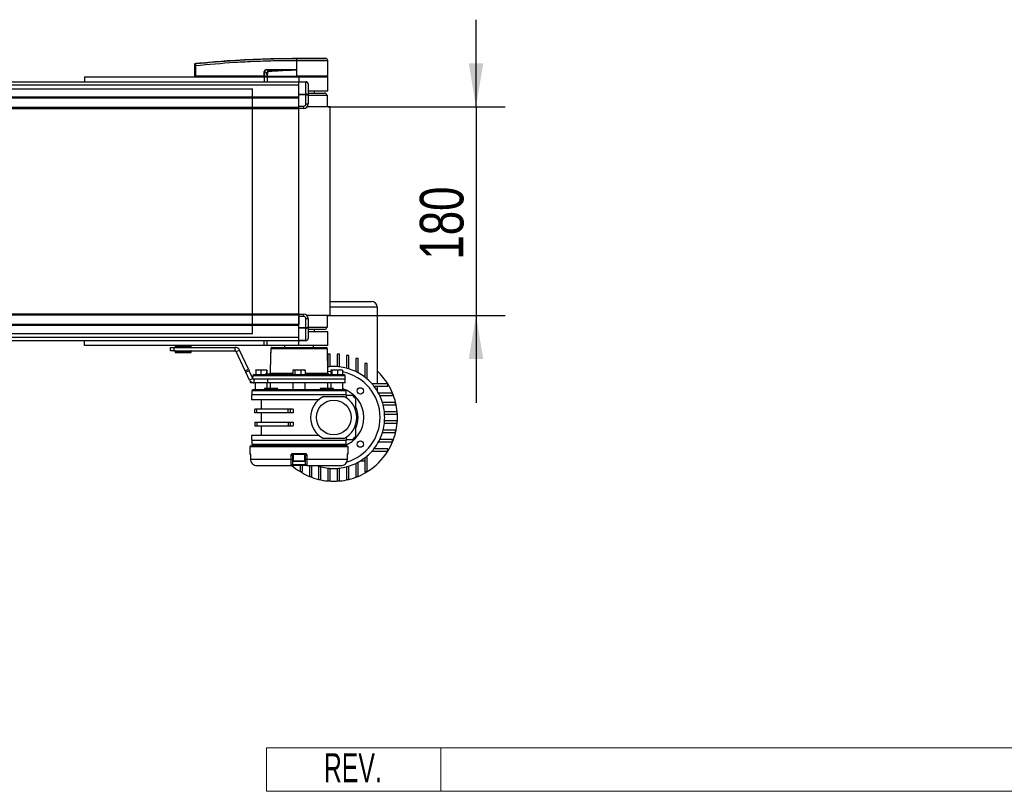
# Model space of a CAD drawing. Header units: millimetres. Extents: x 0 to 420, y 0 to 297.
# Tile 5 of 20: x 198 to 266, y 66 to 119. Entities that reach past the tile are written whole.
import ezdxf
from ezdxf.enums import TextEntityAlignment as Align

# ---------------------------------------------------------------- set-up
doc = ezdxf.new("R2010")
doc.units = ezdxf.units.MM
doc.layers.add('CARTIGLIO', color=140, linetype='Continuous')
doc.layers.add('QUOTE', color=174, linetype='Continuous')
doc.styles.add('SLDTEXTSTYLE0', font='TXT', dxfattribs={"width": 0.638298})
doc.styles.add('SLDTEXTSTYLE3', font='TXT', dxfattribs={"width": 0.75})
doc.dimstyles.new('SLDDIMSTYLE1', dxfattribs={"dimtxt": 3, "dimasz": 3, "dimexe": 0, "dimexo": 0.0625, "dimgap": 0.75, "dimtad": 1, "dimlfac": 12.544143, "dimrnd": 1e-09, "dimzin": 12, "dimdsep": 46, "dimtxsty": 'SLDTEXTSTYLE3', "dimsah": 1, "dimcen": 0.09, "dimadec": 0, "dimazin": 3, "dimtfac": 1, "dimtdec": 3, "dimtmove": 0, "dimatfit": 0, "dimfxl": 0, "dimfrac": 2, "dimtolj": 1, "dimtzin": 12, "dimarcsym": 0})

# ---------------------------------------------------------------- blocks, each defined once
blk = doc.blocks.new('SW_NOTE_0_27')
at = {"layer": 'CARTIGLIO', "color": 0, "insert": (2.34, 2.578), "char_height": 2, "attachment_point": 2, "style": 'SLDTEXTSTYLE0'}
blk.add_mtext('REV.', dxfattribs=at)
blk = doc.blocks.new('Cartiglio ALUSIC')
at = {"color": 161, "linetype": 'Continuous', "lineweight": 18}
for p, q in [((113.971, 150.999), (113.971, 153.999)), ((113.971, 153.999), (313.621, 153.999)), ((125.971, 153.999), (125.971, 150.999)), ((113.971, 150.999), (313.621, 150.999))]:
    blk.add_line(p, q, dxfattribs=at)
at = {"layer": 'CARTIGLIO', "color": 140}
blk.add_blockref('SW_NOTE_0_27', (117.568, 151.037), dxfattribs=at)
at = {"layer": 'CARTIGLIO', "color": 140, "style": 'SLDTEXTSTYLE0', "width": 0.638298}
for tag, height, p in [('AUTOATTR1', 3.5, (223.449, 133.7)), ('AUTOATTR2', 3.5, (221.929, 127.422)), ('AUTOATTR11', 3.5, (222.862, 121.411)), ('AUTOATTR8', 4, (219.244, 110.003)), ('AUTOATTR9', 4, (218.122, 100.423)), ('AUTOATTR0', 4, (249.033, 100.312))]:
    blk.add_attdef(tag, text='', height=height, dxfattribs=at).set_placement(p, align=Align.TOP_CENTER)
at = {"layer": 'CARTIGLIO', "color": 140}
for tag in ['AUTOATTR13', 'AUTOATTR12', 'AUTOATTR10', 'AUTOATTR7', 'AUTOATTR6', 'AUTOATTR5', 'AUTOATTR4', 'AUTOATTR3']:
    blk.add_attdef(tag, (0, 0), '', height=4, dxfattribs=at)
blk = doc.blocks.new('_D_2')
at = {"layer": 'QUOTE'}
for p, q in [((229.591, 113.25), (229.591, 119.25)), ((219.407, 113.25), (231.591, 113.25)), ((229.591, 113.25), (229.591, 98.901)), ((219.407, 98.901), (231.591, 98.901)), ((229.591, 98.901), (229.591, 92.901))]:
    blk.add_line(p, q, dxfattribs=at)
for points in [[(229.591, 113.25), (230.091, 116.25), (229.091, 116.25)], [(229.591, 98.901), (229.091, 95.901), (230.091, 95.901)]]:
    blk.add_solid(points, dxfattribs=at)
at = {"layer": 'QUOTE', "insert": (225.724, 102.751), "char_height": 3, "attachment_point": 1, "rotation": 90, "style": 'SLDTEXTSTYLE3'}
blk.add_mtext('180', dxfattribs=at)

msp = doc.modelspace()

# ---------------------------------------------------------------- linework, layer by layer
at = {"color": 7, "linetype": 'Continuous', "lineweight": 25}
for p, q in [((217.2401, 116.59861), (217.24021, 116.59861)), ((219.24736, 116.58764), (219.1087, 116.59861)), ((210.2323, 115.36297), (210.23853, 116.07679)), ((210.29695, 116.07679), (210.29072, 115.36297)), ((210.29676, 116.24569), (210.29671, 116.24568)), ((210.29676, 116.24569), (210.29928, 116.24595)), ((217.23998, 116.43054), (217.22705, 116.43054)), ((217.23998, 116.43054), (217.2392, 115.36297)), ((219.39923, 115.36297), (219.38992, 116.43049)), ((202.6587, 115.32311), (202.6587, 114.98115)), ((202.6587, 115.32311), (215.01506, 115.32311)), ((210.2323, 115.36297), (210.29072, 115.36297)), ((210.27112, 115.36297), (210.27182, 115.32311)), ((215.0193, 115.36297), (210.29072, 115.36297)), ((210.29366, 115.36297), (210.29372, 115.32311)), ((215.01506, 115.32311), (215.01506, 114.98115)), ((215.01506, 115.32311), (215.21436, 115.32311)), ((215.0193, 115.36297), (215.02056, 115.68478)), ((215.03421, 115.36297), (215.0193, 115.36297)), ((215.02244, 115.36297), (215.0225, 115.32311)), ((215.03546, 115.68478), (215.03421, 115.36297)), ((215.03421, 115.36297), (215.21194, 115.36297)), ((215.20364, 115.59735), (215.03546, 115.68478)), ((215.06174, 115.36297), (215.06223, 115.32311)), ((215.19455, 115.79462), (215.3347, 115.72177)), ((217.06534, 115.79462), (215.19455, 115.79462)), ((215.19557, 115.81523), (217.06636, 115.81523)), ((215.21436, 115.32311), (215.21436, 114.98115)), ((215.21436, 115.32311), (217.40662, 115.32311)), ((215.21804, 115.36297), (217.23882, 115.36297)), ((215.23054, 115.36297), (215.23083, 115.32311)), ((217.23496, 115.80564), (217.235, 115.80122)), ((217.235, 115.80122), (217.23882, 115.36297)), ((217.2392, 115.36297), (217.23882, 115.36297)), ((219.39923, 115.36297), (217.2392, 115.36297)), ((217.24082, 115.36297), (217.24085, 115.32311)), ((217.40662, 115.32311), (219.39958, 115.32311)), ((217.40662, 115.32311), (217.40662, 114.98115)), ((219.35972, 115.32311), (219.36042, 115.36297)), ((219.39958, 114.36649), (219.39958, 115.32311)), ((57.96966, 114.76283), (217.40662, 114.76283)), ((187.64583, 114.98115), (217.40662, 114.98115)), ((217.40662, 114.98115), (217.88493, 114.98115)), ((217.40662, 114.9578), (217.40662, 114.98115)), ((217.88493, 114.9578), (217.40662, 114.9578)), ((217.40662, 114.12759), (217.40662, 114.9578)), ((217.88493, 114.98115), (217.88493, 114.9578)), ((217.88493, 114.12759), (217.88493, 114.9578)), ((218.04437, 114.82171), (218.04437, 114.0382)), ((57.96966, 113.94481), (217.40662, 113.94481)), ((57.96966, 113.86509), (217.40662, 113.86509)), ((217.40662, 114.12759), (217.88493, 114.12759)), ((217.40662, 114.07122), (217.40662, 114.12759)), ((217.88493, 114.07122), (217.40662, 114.07122)), ((217.40662, 113.30706), (217.40662, 114.07122)), ((217.40662, 113.22734), (217.40662, 113.86509)), ((217.88493, 114.12759), (217.88493, 114.07122)), ((217.88493, 113.4665), (217.88493, 114.07122)), ((218.04437, 114.20705), (219.16043, 114.20705)), ((218.04437, 114.04762), (219.35972, 114.04762)), ((218.04437, 114.0382), (218.04437, 113.4665)), ((218.05234, 114.36649), (219.39958, 114.36649)), ((218.48282, 114.20705), (218.48282, 114.36649)), ((219.36769, 113.25043), (219.35972, 114.04762)), ((57.96966, 113.22734), (217.40662, 113.22734)), ((217.40662, 113.30706), (217.72549, 113.30706)), ((217.40662, 113.14762), (217.40662, 113.22734)), ((217.72549, 113.30706), (217.72549, 113.14762)), ((217.88493, 113.4665), (218.04437, 113.4665)), ((219.55902, 113.25043), (217.96001, 113.25043)), ((219.55902, 98.90111), (219.55902, 113.25043)), ((57.96966, 113.14762), (217.40662, 113.14762)), ((217.72549, 113.14762), (217.40662, 113.14762)), ((217.40662, 99.00392), (217.40662, 113.14762)), ((219.55902, 99.87328), (222.38902, 99.87328)), ((217.40662, 99.00392), (57.96966, 99.00392)), ((217.40662, 99.00392), (217.72549, 99.00392)), ((217.40662, 99.00392), (217.40662, 98.9242)), ((217.72549, 98.84448), (217.72549, 99.00392)), ((222.78762, 99.47469), (219.55902, 99.47469)), ((222.78762, 99.47469), (222.78762, 94.19733)), ((217.40662, 98.9242), (57.96966, 98.9242)), ((217.40662, 98.28645), (57.96966, 98.28645)), ((217.40662, 98.9242), (217.40662, 98.28645)), ((217.72549, 98.84448), (217.40662, 98.84448)), ((217.40662, 98.08031), (217.40662, 98.84448)), ((217.88493, 98.08031), (217.88493, 98.68504)), ((217.88493, 98.68504), (218.04437, 98.68504)), ((219.55902, 98.90111), (217.96001, 98.90111)), ((218.04437, 98.68504), (218.04437, 98.11334)), ((219.35972, 98.10392), (219.36769, 98.90111)), ((217.40662, 98.20673), (57.96966, 98.20673)), ((217.40662, 98.08031), (217.88493, 98.08031)), ((217.40662, 98.02395), (217.40662, 98.08031)), ((217.88493, 98.02395), (217.40662, 98.02395)), ((217.40662, 97.19374), (217.40662, 98.02395)), ((217.88493, 98.08031), (217.88493, 98.02395)), ((217.88493, 97.19374), (217.88493, 98.02395)), ((218.04437, 98.11334), (218.04437, 97.32983)), ((218.04437, 98.10392), (219.35972, 98.10392)), ((219.16043, 97.94448), (218.04437, 97.94448)), ((219.39958, 97.78505), (218.05234, 97.78505)), ((218.48282, 97.78505), (218.48282, 97.94448)), ((219.39958, 96.82843), (219.39958, 97.78505)), ((217.40662, 97.3887), (57.96966, 97.3887)), ((217.40662, 97.17039), (187.97898, 97.17039)), ((202.6587, 96.82843), (202.6587, 97.17039)), ((215.01506, 96.82843), (215.01506, 97.17039)), ((215.21436, 96.82843), (215.21436, 97.17039)), ((217.40662, 97.19374), (217.88493, 97.19374)), ((217.40662, 97.17039), (217.40662, 97.19374)), ((217.88493, 97.17039), (217.40662, 97.17039)), ((217.40662, 96.82843), (217.40662, 97.17039)), ((217.88493, 97.19374), (217.88493, 97.17039)), ((215.01506, 96.82843), (202.6587, 96.82843)), ((205.72621, 96.82843), (205.72621, 96.82643)), ((206.36312, 96.82643), (206.36312, 96.82843)), ((208.56083, 96.46969), (208.56083, 96.70885)), ((208.56083, 96.70885), (208.79999, 96.70885)), ((208.79999, 96.46969), (208.56083, 96.46969)), ((208.79999, 96.70885), (208.79999, 96.46969)), ((208.79999, 96.70885), (213.02122, 96.70885)), ((208.79999, 96.46969), (213.02122, 96.46969)), ((208.89294, 96.81332), (208.88856, 96.72961)), ((208.88856, 96.72961), (209.98691, 96.72961)), ((208.88856, 96.44893), (208.89294, 96.36522)), ((209.98691, 96.44893), (208.88856, 96.44893)), ((208.90178, 96.81332), (208.89294, 96.81332)), ((208.89294, 96.36522), (209.98253, 96.36522)), ((209.98253, 96.81332), (208.90178, 96.81332)), ((208.91313, 96.71283), (208.90448, 96.71283)), ((208.90448, 96.46571), (209.97099, 96.46571)), ((208.91744, 96.35011), (208.90887, 96.35011)), ((209.97099, 96.71283), (208.91313, 96.71283)), ((209.96661, 96.35011), (208.91744, 96.35011)), ((208.95145, 96.71283), (208.95145, 96.70885)), ((208.95145, 96.46969), (208.95145, 96.46571)), ((209.92402, 96.70885), (209.92402, 96.71283)), ((209.92402, 96.46571), (209.92402, 96.46969)), ((209.98691, 96.72961), (209.98253, 96.81332)), ((209.98253, 96.36522), (209.98691, 96.44893)), ((213.02122, 96.46969), (213.02122, 96.70885)), ((213.09347, 96.42366), (213.31022, 96.52474)), ((213.70911, 95.10341), (213.09347, 96.42366)), ((213.92586, 95.20449), (213.31022, 96.52474)), ((215.21436, 96.82843), (215.01506, 96.82843)), ((217.40662, 96.82843), (215.21436, 96.82843)), ((215.45851, 96.26792), (215.45822, 96.26801)), ((215.46536, 96.61447), (215.46506, 96.61456)), ((219.36296, 96.61447), (215.46536, 96.61447)), ((215.56127, 96.70846), (219.26731, 96.70846)), ((216.41014, 96.82843), (216.41014, 96.70846)), ((219.39958, 96.82843), (217.40662, 96.82843)), ((218.4031, 96.70846), (218.4031, 96.82843)), ((219.39237, 94.92907), (219.36296, 96.61447)), ((219.39958, 96.25185), (219.39958, 95.37038)), ((219.55902, 96.25185), (219.39958, 96.25185)), ((219.55902, 95.38494), (219.55902, 96.25185)), ((220.03733, 96.25185), (220.03733, 95.38494)), ((220.19677, 96.25185), (220.03733, 96.25185)), ((220.19677, 95.37038), (220.19677, 96.25185)), ((215.4415, 96.11127), (215.42086, 94.92907)), ((215.44288, 96.11127), (215.4415, 96.11127)), ((220.83451, 96.14577), (220.67508, 96.14577)), ((220.67508, 96.14577), (220.67508, 95.28172)), ((220.83451, 95.23651), (220.83451, 96.14577)), ((221.31282, 95.93782), (221.31282, 95.04922)), ((221.47226, 95.93782), (221.31282, 95.93782)), ((221.47226, 94.96782), (221.47226, 95.93782)), ((221.95057, 95.611), (221.95057, 94.65506)), ((222.11001, 95.611), (221.95057, 95.611)), ((222.11001, 94.52344), (222.11001, 95.611)), ((213.70911, 95.10341), (213.92586, 95.20449)), ((213.75463, 95.00579), (213.70911, 95.10341)), ((213.97138, 95.10686), (213.75463, 95.00579)), ((214.0086, 94.46116), (213.75463, 95.00579)), ((213.92586, 95.20449), (213.97138, 95.10686)), ((214.22535, 94.56223), (213.97138, 95.10686)), ((214.61295, 95.15395), (214.43572, 95.13323)), ((214.43572, 95.13323), (214.43572, 94.83507)), ((214.44784, 95.15395), (214.44717, 95.1537)), ((214.4485, 95.15395), (214.61295, 95.15395)), ((214.79019, 95.13323), (214.61295, 95.15395)), ((214.61295, 95.15395), (214.98022, 95.15395)), ((214.98022, 95.15395), (214.79019, 95.13323)), ((214.79019, 95.13323), (214.79019, 94.83507)), ((215.17024, 95.13323), (214.98022, 95.15395)), ((214.98022, 95.15395), (215.18303, 95.15395)), ((215.07179, 94.87493), (215.07109, 94.83507)), ((215.07894, 94.87493), (215.07179, 94.87493)), ((215.07894, 94.87493), (215.07845, 94.83507)), ((215.15212, 94.87493), (215.07894, 94.87493)), ((215.15212, 94.87493), (215.15163, 94.83507)), ((215.17884, 94.87493), (215.15212, 94.87493)), ((215.17024, 95.13323), (215.17024, 94.87493)), ((215.17884, 94.87493), (215.17911, 94.83507)), ((215.37009, 94.87493), (215.17884, 94.87493)), ((215.18303, 95.15395), (215.1837, 95.15395)), ((215.18437, 95.1537), (215.1837, 95.15395)), ((215.19582, 95.13323), (215.19582, 94.87493)), ((215.37787, 94.87493), (215.37717, 94.83507)), ((215.38404, 94.87493), (215.38352, 94.83507)), ((215.42086, 94.92907), (216.99054, 94.92907)), ((215.44272, 94.87493), (215.44202, 94.83507)), ((215.44987, 94.87493), (215.44272, 94.87493)), ((215.44987, 94.87493), (215.44937, 94.83507)), ((215.47471, 94.87493), (215.44987, 94.87493)), ((215.47471, 94.87493), (215.47422, 94.83507)), ((215.51449, 94.87493), (215.47471, 94.87493)), ((215.51449, 94.87493), (215.51513, 94.83507)), ((215.56997, 94.87493), (215.51449, 94.87493)), ((215.56997, 94.87493), (215.57061, 94.83507)), ((215.57188, 94.87493), (215.56997, 94.87493)), ((215.57257, 94.83507), (215.57188, 94.87493)), ((215.94937, 94.83507), (215.94868, 94.87493)), ((216.99054, 95.13323), (216.99054, 94.83507)), ((217.03869, 95.15395), (217.01901, 95.14679)), ((217.03869, 95.15395), (217.05737, 95.15395)), ((217.05737, 95.15395), (217.33223, 95.15395)), ((217.33223, 95.15395), (217.12419, 95.13323)), ((217.12419, 95.13323), (217.12419, 94.83507)), ((217.54027, 95.13323), (217.33223, 95.15395)), ((217.33223, 95.15395), (217.68148, 95.15395)), ((217.68148, 95.15395), (217.54027, 95.13323)), ((217.54027, 95.13323), (217.54027, 94.83507)), ((217.8227, 95.13323), (217.68148, 95.15395)), ((217.68148, 95.15395), (217.77455, 95.15395)), ((217.79423, 95.14679), (217.77455, 95.15395)), ((217.8227, 95.13323), (217.8227, 94.83507)), ((217.8227, 94.92907), (219.39237, 94.92907)), ((219.3847, 95.36865), (219.39958, 95.37038)), ((219.60027, 95.13323), (219.76486, 95.15395)), ((219.60027, 95.13323), (219.60027, 94.83507)), ((219.62954, 95.15395), (219.62473, 95.1522)), ((219.63428, 95.15395), (219.86689, 95.15395)), ((219.86689, 95.15395), (219.66829, 95.13323)), ((219.66829, 95.13323), (219.66829, 94.83507)), ((220.06549, 95.13323), (219.86689, 95.15395)), ((219.86689, 95.15395), (220.23008, 95.15395)), ((220.23008, 95.15395), (220.06549, 95.13323)), ((220.06549, 95.13323), (220.06549, 94.83507)), ((220.39466, 95.13323), (220.23008, 95.15395)), ((220.23008, 95.15395), (220.3654, 95.15395)), ((220.37021, 95.1522), (220.3654, 95.15395)), ((220.39466, 95.13323), (220.39466, 94.83507)), ((214.22535, 94.56223), (214.0086, 94.46116)), ((214.0715, 94.27704), (214.0715, 94.37396)), ((214.15122, 94.27704), (214.0715, 94.27704)), ((214.15122, 94.31568), (214.15122, 94.27704)), ((214.2976, 94.27704), (214.15122, 94.27704)), ((214.22181, 94.74108), (214.21892, 94.57601)), ((220.59143, 94.74108), (214.22181, 94.74108)), ((214.2976, 94.5162), (214.2858, 94.5162)), ((214.2976, 94.5162), (214.2976, 94.27704)), ((215.25234, 94.5162), (214.2976, 94.5162)), ((215.25234, 94.27704), (214.2976, 94.27704)), ((214.31745, 94.83507), (220.49579, 94.83507)), ((214.39725, 94.27704), (214.39725, 93.79873)), ((215.21035, 93.87845), (215.21035, 94.27704)), ((220.59536, 94.5162), (215.25049, 94.5162)), ((215.25234, 94.5162), (215.25234, 94.27704)), ((220.59536, 94.5162), (215.25234, 94.5162)), ((220.59536, 94.27704), (215.25234, 94.27704)), ((215.41855, 94.27704), (215.41855, 93.87845)), ((216.9881, 94.27704), (216.9881, 93.79873)), ((217.82514, 93.79873), (217.82514, 94.27704)), ((219.39469, 93.87845), (219.39469, 94.27704)), ((219.60288, 94.27704), (219.60288, 93.87845)), ((220.41599, 93.79873), (220.41599, 94.27704)), ((220.59536, 94.5162), (220.59143, 94.74108)), ((220.59536, 94.27704), (220.59536, 94.5162)), ((223.52368, 94.19733), (222.43612, 94.19733)), ((223.52368, 94.03789), (223.52368, 94.19733)), ((214.15809, 93.71902), (214.15809, 93.44)), ((220.65515, 93.71902), (214.15809, 93.71902)), ((215.03168, 93.87845), (215.03168, 93.79873)), ((215.94844, 93.87845), (215.03168, 93.87845)), ((215.94844, 93.79873), (215.94844, 93.87845)), ((218.8648, 93.87845), (218.8648, 93.79873)), ((219.78156, 93.87845), (218.8648, 93.87845)), ((219.78156, 93.79873), (219.78156, 93.87845)), ((220.65515, 93.44), (220.65515, 93.71902)), ((222.56775, 94.03789), (223.52368, 94.03789)), ((222.78762, 94.03789), (222.78762, 93.72031)), ((223.85051, 93.55958), (222.88051, 93.55958)), ((223.85051, 93.40014), (223.85051, 93.55958)), ((214.13816, 93.44), (214.13816, 93.12113)), ((220.67508, 93.44), (214.13816, 93.44)), ((214.13816, 93.12113), (218.79059, 93.12113)), ((214.81577, 93.12113), (214.81577, 92.46744)), ((219.1032, 93.32042), (220.49314, 93.32042)), ((220.67508, 93.21705), (220.67508, 93.44)), ((222.9619, 93.40014), (223.85051, 93.40014)), ((224.05845, 92.92183), (223.1492, 92.92183)), ((224.05845, 92.76239), (224.05845, 92.92183)), ((214.37732, 92.21234), (214.37732, 92.46744)), ((214.49549, 92.46744), (214.37732, 92.46744)), ((214.49549, 92.21234), (214.37732, 92.21234)), ((214.49549, 92.21234), (214.49549, 92.46744)), ((216.65892, 92.46744), (214.49549, 92.46744)), ((216.65892, 92.21234), (214.49549, 92.21234)), ((214.81577, 92.21234), (214.81577, 91.55864)), ((216.65892, 92.21234), (216.65892, 92.46744)), ((216.80267, 92.46744), (216.65892, 92.46744)), ((216.80267, 92.21234), (216.65892, 92.21234)), ((216.80267, 92.46744), (216.80267, 92.21234)), ((217.01464, 92.46744), (216.80267, 92.46744)), ((217.01464, 92.21234), (216.80267, 92.21234)), ((217.01464, 92.46744), (217.01464, 92.21234)), ((223.19441, 92.76239), (224.05845, 92.76239)), ((224.16453, 92.28408), (223.28307, 92.28408)), ((224.16453, 92.12465), (224.16453, 92.28408)), ((214.37732, 91.55864), (214.37732, 91.30355)), ((214.37732, 91.55864), (214.49549, 91.55864)), ((214.49549, 91.55864), (214.49549, 91.30355)), ((214.49549, 91.55864), (216.65892, 91.55864)), ((216.65892, 91.55864), (216.65892, 91.30355)), ((216.65892, 91.55864), (216.80267, 91.55864)), ((216.80267, 91.55864), (216.80267, 91.30355)), ((216.80267, 91.55864), (217.01464, 91.55864)), ((217.01464, 91.55864), (217.01464, 91.30355)), ((223.28307, 91.4869), (224.16453, 91.4869)), ((223.29762, 92.12465), (224.16453, 92.12465)), ((224.16453, 91.64634), (223.29762, 91.64634)), ((224.16453, 91.4869), (224.16453, 91.64634)), ((214.37732, 91.30355), (214.49549, 91.30355)), ((214.49549, 91.30355), (216.65892, 91.30355)), ((214.81577, 91.30355), (214.81577, 90.64985)), ((216.65892, 91.30355), (216.80267, 91.30355)), ((216.80267, 91.30355), (217.01464, 91.30355)), ((223.1492, 90.84915), (224.05845, 90.84915)), ((224.05845, 91.00859), (223.19441, 91.00859)), ((224.05845, 90.84915), (224.05845, 91.00859)), ((214.13816, 90.64985), (214.13816, 90.33098)), ((218.79059, 90.64985), (214.13816, 90.64985)), ((214.13816, 90.33098), (217.40662, 90.33098)), ((214.15809, 90.33098), (214.15809, 90.05197)), ((217.40662, 90.33098), (220.67508, 90.33098)), ((220.49314, 90.45056), (219.1032, 90.45056)), ((220.65515, 90.05197), (220.65515, 90.33098)), ((220.67508, 90.33098), (220.67508, 90.55393)), ((222.88051, 90.2114), (223.85051, 90.2114)), ((223.85051, 90.37084), (222.9619, 90.37084)), ((223.85051, 90.2114), (223.85051, 90.37084)), ((214.01893, 89.89253), (214.02311, 89.41352)), ((214.01893, 89.89253), (220.79431, 89.89253)), ((214.05844, 89.93239), (214.05844, 89.89253)), ((214.05844, 89.93239), (220.7548, 89.93239)), ((214.15809, 90.05197), (220.65515, 90.05197)), ((214.39725, 89.97225), (214.39725, 89.93239)), ((215.03168, 89.97225), (215.03168, 89.93239)), ((215.94844, 89.93239), (215.94844, 89.97225)), ((216.9881, 89.97225), (216.9881, 89.93239)), ((217.82514, 89.93239), (217.82514, 89.97225)), ((218.8648, 89.97225), (218.8648, 89.93239)), ((219.78156, 89.93239), (219.78156, 89.97225)), ((220.41599, 89.93239), (220.41599, 89.97225)), ((220.7548, 89.89253), (220.7548, 89.93239)), ((220.79013, 89.41352), (220.79431, 89.89253)), ((222.43612, 89.57365), (223.52368, 89.57365)), ((223.52368, 89.73309), (222.56775, 89.73309)), ((223.52368, 89.57365), (223.52368, 89.73309)), ((214.02311, 89.41352), (214.04876, 89.41352)), ((214.06623, 89.29578), (214.06724, 89.29603)), ((214.06684, 89.29563), (214.07015, 89.01172)), ((214.07015, 89.01156), (214.07015, 89.0114)), ((214.07057, 89.0118), (216.86329, 89.0118)), ((216.96077, 89.29534), (216.95581, 89.0111)), ((217.00802, 89.29534), (216.96077, 89.29534)), ((216.99083, 89.41352), (217.82241, 89.41352)), ((217.81261, 89.3345), (217.00063, 89.3345)), ((217.00802, 89.3345), (217.00802, 88.90402)), ((217.00802, 88.90402), (217.79728, 88.90402)), ((217.75739, 88.85619), (217.05585, 88.85619)), ((217.79728, 88.90402), (217.80522, 88.90402)), ((217.80522, 88.90402), (217.80522, 89.3345)), ((217.85246, 89.29534), (217.80522, 89.29534)), ((217.85743, 89.0111), (217.85246, 89.29534)), ((217.94995, 89.0118), (220.74267, 89.0118)), ((220.74309, 89.0114), (220.7464, 89.29563)), ((220.746, 89.29603), (220.74701, 89.29579)), ((220.76448, 89.41352), (220.79013, 89.41352)), ((221.47226, 87.83316), (221.47226, 88.80316)), ((221.633, 88.89605), (221.95057, 88.89605)), ((221.95057, 89.11592), (221.95057, 88.15998)), ((222.11001, 88.15998), (222.11001, 89.24754)), ((214.51443, 88.57717), (216.8699, 88.57717)), ((217.94334, 88.57717), (216.8699, 88.57717)), ((216.9496, 88.6555), (217.86363, 88.6555)), ((217.48634, 88.57717), (217.48634, 88.15998)), ((217.48634, 88.15998), (217.64577, 88.15998)), ((217.64577, 88.15998), (217.64577, 88.57717)), ((217.94334, 88.57717), (220.29881, 88.57717)), ((218.12409, 88.57717), (218.12409, 87.83316)), ((218.28352, 87.83316), (218.28352, 88.57717)), ((218.76183, 88.53447), (218.76183, 87.62521)), ((218.92127, 87.62521), (218.92127, 88.48926)), ((219.39958, 88.4006), (219.39958, 87.51913)), ((219.55902, 87.51913), (219.55902, 88.38604)), ((220.03733, 88.38604), (220.03733, 87.51913)), ((220.19677, 87.51913), (220.19677, 88.4006)), ((220.67508, 88.48926), (220.67508, 87.62521)), ((220.83451, 87.62521), (220.83451, 88.53447)), ((221.31282, 88.72176), (221.31282, 87.83316)), ((221.95057, 88.15998), (222.11001, 88.15998)), ((218.12409, 87.83316), (218.28352, 87.83316)), ((218.76183, 87.62521), (218.92127, 87.62521)), ((219.39958, 87.51913), (219.55902, 87.51913)), ((220.03733, 87.51913), (220.19677, 87.51913)), ((220.67508, 87.62521), (220.83451, 87.62521)), ((221.31282, 87.83316), (221.47226, 87.83316))]:
    msp.add_line(p, q, dxfattribs=at)
at = {"color": 7, "linetype": 'Continuous'}
for p, q in [((61.1584, 114.48607), (214.21788, 114.48607)), ((214.21788, 97.66547), (214.21788, 114.48607)), ((61.1584, 97.66547), (214.21788, 97.66547))]:
    msp.add_line(p, q, dxfattribs=at)
at = {"color": 7, "linetype": 'Continuous', "lineweight": 25, "flags": 128}
for points in [[(217.06534, 115.79462), (217.16035, 115.79832), (217.235, 115.80122)], [(215.46506, 96.61456), (215.46027, 96.37197), (215.45823, 96.26801)], [(215.46536, 96.61447), (215.46378, 96.53478), (215.45851, 96.26792)], [(219.3903, 95.04804), (219.42523, 95.05235), (219.60027, 95.06808)], [(214.06684, 89.29563), (214.06635, 89.29572), (214.06623, 89.29578)], [(214.06724, 89.29603), (214.06911, 89.13663), (214.07057, 89.0118)], [(214.07015, 89.0114), (214.06966, 89.01149), (214.07057, 89.0118)], [(216.86329, 89.0118), (216.86615, 89.1712), (216.86838, 89.29603)], [(217.94486, 89.29603), (217.94771, 89.13663), (217.94995, 89.0118)], [(220.74267, 89.0118), (220.74454, 89.1712), (220.746, 89.29603)], [(220.74267, 89.0118), (220.74358, 89.01149), (220.74308, 89.0114)], [(220.74701, 89.29579), (220.74689, 89.29572), (220.74639, 89.29563)]]:
    msp.add_lwpolyline(points, dxfattribs=at)
at = {"color": 7, "linetype": 'Continuous', "lineweight": 25}
for centre, radius in [((221.63018, 93.7175), 0.21923), ((219.79817, 91.88549), 1.19578), ((221.63018, 90.05348), 0.21923)]:
    msp.add_circle(centre, radius, dxfattribs=at)
for centre, radius, start, end in [((217.82589, 116.46422), 0.59979, 168.1201678, 183.2190123), ((220.47308, 116.21902), 3.25508, 173.3031905, 173.4966106), ((217.8389, 116.46382), 0.59984, 168.0817426, 183.1800729), ((219.23049, 116.4291), 0.15944, 0.5000113, 83.9231277), ((210.26774, 114.3119), 1.76513, 89.0518988, 90.9481012), ((210.30293, 116.17023), 0.06358, 96.1041945, 179.3841407), ((215.02801, 117.7152), 2.03044, 269.78976, 270.21024), ((215.03043, 115.81308), 0.16516, 353.5856583, 0.7475902), ((160.27399, 113.06064), 55.12498, 2.7312588, 2.7669963), ((216.90122, 115.81308), 0.16516, 353.5856583, 0.7475902), ((217.88493, 114.82171), 0.15944, 0, 90), ((219.16043, 114.04762), 0.15944, 360, 90), ((217.72549, 113.4665), 0.15944, 270, 0), ((217.72549, 113.4665), 0.31887, 270, 0), ((222.38902, 99.47469), 0.39859, 0, 90), ((217.72549, 98.68504), 0.31887, 0, 90), ((217.72549, 98.68504), 0.15944, 0, 90), ((219.16043, 98.10392), 0.15944, 270, 0), ((217.88493, 97.32983), 0.15944, 270, 0), ((208.90448, 96.72878), 0.01594, 177, 270), ((208.90448, 96.44976), 0.01594, 90, 183), ((208.90887, 96.81248), 0.01594, 90, 177), ((208.90887, 96.36606), 0.01594, 183, 270), ((209.96661, 96.81248), 0.01594, 3, 90), ((209.96661, 96.36606), 0.01594, 270, 357), ((209.97099, 96.72878), 0.01594, 270, 3), ((209.97099, 96.44976), 0.01594, 357, 90), ((213.02122, 96.38997), 0.31887, 25, 90), ((213.02122, 96.38997), 0.07972, 25, 90), ((219.26731, 96.6128), 0.09566, 1, 90), ((215.48275, 96.11057), 0.03988, 156.0337144, 179.001595), ((215.32522, 94.93074), 0.09566, 324.3146653, 359), ((219.48802, 94.93074), 0.09566, 181, 270), ((219.79817, 91.88549), 3.50761, 93.9095635, 96.5249788), ((219.79817, 91.88549), 3.50761, 86.0904365, 93.9095635), ((219.79817, 91.88549), 3.50761, 83.4750212, 86.0904365), ((219.79817, 91.88549), 3.50761, 75.5224878, 83.4750212), ((219.79817, 91.88549), 3.18874, 0, 79.2186455), ((219.79817, 91.88549), 3.50761, 72.8152041, 75.5224878), ((219.79817, 91.88549), 3.50761, 64.416998, 72.8152041), ((219.79817, 91.88549), 3.50761, 61.4925695, 64.416998), ((219.79817, 91.88549), 3.50761, 52.1470973, 61.4925695), ((219.79817, 91.88549), 4.38452, 31.8213685, 47.0141139), ((214.31745, 94.73941), 0.09566, 90, 179), ((220.49579, 94.73941), 0.09566, 1, 90), ((219.79817, 91.88549), 3.50761, 48.7694228, 52.1470973), ((219.79817, 91.88549), 3.50761, 41.2305772, 48.7694228), ((219.79817, 91.88549), 3.50761, 37.8529027, 41.2305772), ((219.79817, 91.88549), 4.38452, 22.4463506, 31.8213685), ((214.23781, 93.71902), 0.07972, 90, 180), ((219.79817, 91.88549), 2.07268, 0, 72.6578648), ((220.57543, 93.71902), 0.07972, 0, 90), ((219.79817, 91.88549), 3.50761, 28.5074305, 37.8529027), ((219.79817, 91.88549), 3.50761, 25.583002, 28.5074305), ((219.79817, 91.88549), 4.38452, 13.6720181, 22.4463506), ((219.79817, 91.88549), 1.59437, 115.8419328, 244.1580672), ((219.79817, 91.88549), 1.59437, 295.8419328, 64.1580672), ((219.79817, 91.88549), 1.99296, 40.5358021, 49.4641979), ((219.79817, 91.88549), 3.50761, 17.1847959, 25.583002), ((219.79817, 91.88549), 3.50761, 14.4775122, 17.1847959), ((219.79817, 91.88549), 4.38452, 5.2159086, 13.6720181), ((219.79817, 91.88549), 1.67409, 334.7912347, 25.2087653), ((219.79817, 91.88549), 3.50761, 6.5249788, 14.4775122), ((219.79817, 91.88549), 3.50761, 3.9095635, 6.5249788), ((219.79817, 91.88549), 4.38452, 354.7840914, 5.2159086), ((219.79817, 91.88549), 2.07268, 289.5572137, 0), ((219.79817, 91.88549), 3.18874, 286.4032561, 0), ((219.79817, 91.88549), 3.50761, 345.5224878, 353.4750212), ((219.79817, 91.88549), 3.50761, 353.4750212, 356.0904365), ((219.79817, 91.88549), 3.50761, 356.0904365, 3.9095635), ((219.79817, 91.88549), 4.38452, 346.3279819, 354.7840914), ((219.79817, 91.88549), 3.50761, 334.416998, 342.8152041), ((219.79817, 91.88549), 3.50761, 342.8152041, 345.5224878), ((219.79817, 91.88549), 4.38452, 337.5536494, 346.3279819), ((219.79817, 91.88549), 1.99296, 310.5358021, 319.4641979), ((219.79817, 91.88549), 3.50761, 322.1470973, 331.4925695), ((219.79817, 91.88549), 3.50761, 331.4925695, 334.416998), ((219.79817, 91.88549), 4.38452, 328.1786315, 337.5536494), ((214.23781, 90.05197), 0.07972, 180, 270), ((220.57543, 90.05197), 0.07972, 270, 0), ((219.79817, 91.88549), 3.50761, 311.2305772, 318.7694228), ((219.79817, 91.88549), 4.38452, 301.8213685, 328.1786315), ((219.79817, 91.88549), 3.50761, 318.7694228, 322.1470973), ((214.10283, 89.41422), 0.07972, 180.5, 239.6562563), ((214.12894, 89.4142), 0.08018, 180.4839293, 208.0175912), ((216.92516, 91.08718), 2.07631, 268.2925356, 270.845926), ((216.93022, 91.37333), 2.07822, 268.2948949, 270.8423603), ((217.15849, 89.39419), 0.16877, 173.4212519, 200.7118678), ((217.05585, 88.90402), 0.04783, 180, 270), ((217.75739, 88.90402), 0.04783, 270, 0), ((217.65475, 89.39419), 0.16877, 339.2881322, 6.5787481), ((217.88302, 91.37333), 2.07822, 269.1576397, 271.7051051), ((217.88808, 91.08718), 2.07631, 269.154074, 271.7074644), ((220.71041, 89.41422), 0.07972, 300.2284648, 359.5), ((220.6843, 89.4142), 0.08018, 332.0869882, 359.5159998), ((219.79817, 91.88549), 3.50761, 295.583002, 298.5074305), ((219.79817, 91.88549), 3.50761, 298.5074305, 307.8529027), ((219.79817, 91.88549), 3.50761, 307.8529027, 311.2305772), ((216.8699, 88.65689), 0.07972, 270, 359), ((219.79817, 91.88549), 4.38452, 228.9856684, 238.1786315), ((219.79817, 91.88549), 4.38452, 238.1786315, 247.5536494), ((217.94334, 88.65689), 0.07972, 181, 270), ((219.79817, 91.88549), 3.50761, 250.5929566, 252.8152041), ((219.79817, 91.88549), 3.50761, 252.8152041, 255.5224878), ((219.79817, 91.88549), 3.50761, 255.5224878, 263.4750212), ((219.79817, 91.88549), 3.50761, 263.4750212, 266.0904365), ((219.79817, 91.88549), 3.50761, 266.0904365, 273.9095635), ((219.79817, 91.88549), 3.50761, 273.9095635, 276.5249788), ((219.79817, 91.88549), 3.50761, 276.5249788, 284.4775122), ((219.79817, 91.88549), 3.50761, 284.4775122, 287.1847959), ((219.79817, 91.88549), 3.50761, 287.1847959, 295.583002), ((219.79817, 91.88549), 4.38452, 292.4463506, 301.8213685), ((219.79817, 91.88549), 4.38452, 247.5536494, 256.3279819), ((219.79817, 91.88549), 4.38452, 256.3279819, 264.7840914), ((219.79817, 91.88549), 4.38452, 264.7840914, 275.2159086), ((219.79817, 91.88549), 4.38452, 275.2159086, 283.6720181), ((219.79817, 91.88549), 4.38452, 283.6720181, 292.4463506)]:
    msp.add_arc(centre, radius, start, end, dxfattribs=at)
for centre, major_axis, ratio, start_param, end_param in [((215.30343, 115.60352), (0.27106, -0.13332), 0.60672542, 2.25200573, 3.42889257), ((215.30142, 115.60373), (0.25644, -0.12693), 0.5569608, 2.25321842, 3.43010526), ((215.40077, 115.55208), (0.18265, -0.09718), 0.77058227, 2.30113884, 3.47802567), ((215.40077, 115.55243), (0.15945, -0.08428), 0.66301777, 2.29905058, 3.47593741), ((217.88493, 114.82171), (0.15944, 0), 0.85355339, 0, 1.57079633), ((217.88493, 114.0382), (0.15944, 0), 0.56066017, 0, 1.57079633), ((217.88493, 114.0382), (0.15944, 0), 0.20710678, 0, 1.57079633), ((217.88493, 98.11334), (0.15944, 0), 0.20710678, 4.71238898, 6.28318531), ((217.88493, 98.11334), (0.15944, 0), 0.56066017, 4.71238898, 6.28318531), ((217.88493, 97.32983), (0.15944, 0), 0.85355339, 4.71238898, 6.28318531)]:
    msp.add_ellipse(centre, major_axis=major_axis, ratio=ratio, start_param=start_param, end_param=end_param, dxfattribs=at)
for points, knots in [([(210.29617, 116.23345), (211.19388, 116.31538), (212.5621, 116.44024), (214.40575, 116.53208), (215.82262, 116.58075), (216.76571, 116.58071), (217.23895, 116.58769), (217.23895, 116.58769)], [0, 0, 0, 0, 0.38876695, 0.59252789, 0.79628932, 0.99999932, 1, 1, 1, 1]), ([(210.29676, 116.24569), (210.32355, 116.24841), (210.48881, 116.26519), (211.21394, 116.33596), (212.7038, 116.45767), (214.85331, 116.57463), (216.44418, 116.59061), (217.2401, 116.59861)], [0, 0, 0, 0, 0.01170126, 0.07220884, 0.31419353, 0.65688711, 1, 1, 1, 1]), ([(217.23895, 116.58769), (217.23895, 116.58769), (217.2433, 116.58769), (217.24764, 116.58769), (217.25199, 116.58769)], [0, 0, 0, 0, 0.00036549, 1, 1, 1, 1]), ([(217.24021, 116.59861), (217.35857, 116.59861), (217.59564, 116.59861), (217.94484, 116.59861), (218.26945, 116.59861), (218.5581, 116.59861), (218.79584, 116.59861), (218.97321, 116.59861), (219.08783, 116.59861), (219.10175, 116.59861), (219.1087, 116.59861)], [0, 0, 0, 0, 0.12488045, 0.25013958, 0.37464939, 0.49981249, 0.62476421, 0.74955772, 0.87492377, 1, 1, 1, 1]), ([(217.25199, 116.58769), (217.34571, 116.58768), (217.53314, 116.58765), (217.82208, 116.58767), (218.10968, 116.58767), (218.38715, 116.5876), (218.63619, 116.58767), (218.85097, 116.58767), (219.02419, 116.58765), (219.15136, 116.58773), (219.23191, 116.58763), (219.24221, 116.58764), (219.24736, 116.58764)], [0, 0, 0, 0, 0.09230362, 0.18460708, 0.28653845, 0.3884688, 0.49039805, 0.59232883, 0.69424704, 0.79616636, 0.8980845, 1, 1, 1, 1]), ([(210.23853, 116.07679), (210.23857, 116.08059), (210.23869, 116.09501), (210.23891, 116.11953), (210.23913, 116.14561), (210.2393, 116.16467), (210.23934, 116.16884), (210.23935, 116.17092)], [0, 0, 0, 0, 0.082107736, 0.311654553, 0.54070711, 0.770369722, 1, 1, 1, 1]), ([(210.23935, 116.17092), (210.23939, 116.17551), (210.23945, 116.18175), (210.23946, 116.18258), (210.23946, 116.1828)], [0, 0, 0, 0, 0.73657409, 1, 1, 1, 1]), ([(210.23946, 116.1828), (210.23955, 116.18501), (210.23994, 116.19448), (210.24485, 116.21081), (210.25765, 116.22849), (210.27553, 116.24138), (210.28965, 116.24425), (210.29671, 116.24568)], [0, 0, 0, 0, 0.07160669, 0.30681144, 0.53787451, 0.76893725, 1, 1, 1, 1]), ([(210.29617, 116.23345), (210.29572, 116.22994), (210.29481, 116.2229), (210.29445, 116.19114), (210.29493, 116.14779), (210.29593, 116.10706), (210.29674, 116.08309), (210.29695, 116.07679)], [0, 0, 0, 0, 0.22968814, 0.45959689, 0.68877935, 0.91808895, 1, 1, 1, 1]), ([(210.29671, 116.24568), (210.29667, 116.24545), (210.29651, 116.24459), (210.29631, 116.23817), (210.29617, 116.23345)], [0, 0, 0, 0, 0.26388418, 1, 1, 1, 1]), ([(217.22705, 116.43054), (216.75589, 116.4276), (215.81358, 116.42173), (214.40054, 116.3756), (212.55986, 116.2831), (211.19365, 116.15854), (210.29695, 116.07679)], [0, 0, 0, 0, 0.20362021, 0.40724063, 0.61094774, 1, 1, 1, 1]), ([(219.38992, 116.43049), (219.38462, 116.43051), (219.37388, 116.43055), (219.28742, 116.43056), (219.15059, 116.43047), (218.96466, 116.43052), (218.73289, 116.43055), (218.46567, 116.43043), (218.16582, 116.43056), (217.85693, 116.43051), (217.54417, 116.4305), (217.34217, 116.43053), (217.23998, 116.43054)], [0, 0, 0, 0, 0.10046502, 0.20384345, 0.30430944, 0.40768894, 0.50815524, 0.61153497, 0.71200234, 0.81538328, 0.9066108, 1, 1, 1, 1]), ([(215.20364, 115.59735), (215.20831, 115.59737), (215.21665, 115.59739), (215.22719, 115.59736), (215.23182, 115.59735)], [0, 0, 0, 0, 0.56, 1, 1, 1, 1]), ([(215.21194, 115.36297), (215.20937, 115.40669), (215.2048, 115.48467), (215.20399, 115.56295), (215.20364, 115.59735)], [0, 0, 0, 0, 0.56058603, 1, 1, 1, 1]), ([(215.21194, 115.36297), (215.21248, 115.36297), (215.21376, 115.36297), (215.21594, 115.36297), (215.21747, 115.36297), (215.21804, 115.36297)], [0, 0, 0, 0, 0.31939567, 0.74819126, 1, 1, 1, 1]), ([(215.23182, 115.59735), (215.2306, 115.55356), (215.2284, 115.47529), (215.22121, 115.39732), (215.21804, 115.36297)], [0, 0, 0, 0, 0.55939227, 1, 1, 1, 1]), ([(215.3347, 115.72177), (215.65772, 115.73636), (216.23456, 115.76243), (216.81148, 115.78479), (217.06534, 115.79462)], [0, 0, 0, 0, 0.55997408, 1, 1, 1, 1]), ([(217.235, 115.80122), (216.88071, 115.77756), (216.24808, 115.73532), (215.61493, 115.70206), (215.33635, 115.68742)], [0, 0, 0, 0, 0.560026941, 1, 1, 1, 1]), ([(217.06636, 115.81523), (217.08265, 115.81507), (217.13091, 115.81461), (217.18766, 115.81477), (217.22703, 115.80717), (217.23496, 115.80564)], [0, 0, 0, 0, 0.28926734, 0.85682964, 1, 1, 1, 1]), ([(215.45851, 96.26792), (215.45793, 96.25007), (215.45678, 96.21428), (215.45268, 96.1671), (215.44815, 96.13174), (215.44464, 96.1137), (215.44336, 96.11194), (215.44288, 96.11127)], [0, 0, 0, 0, 0.21403312, 0.42898771, 0.64649007, 0.86612484, 1, 1, 1, 1]), ([(215.45819, 96.268), (215.45818, 96.2672), (215.45802, 96.24803), (215.45604, 96.20992), (215.45181, 96.16205), (215.44818, 96.13557), (215.44594, 96.12496), (215.44601, 96.12518), (215.44603, 96.12524)], [0, 0, 0, 0, 0.01154489, 0.27651375, 0.54757079, 0.82177656, 0.95331415, 1, 1, 1, 1]), ([(215.56127, 96.70846), (215.55042, 96.70739), (215.52871, 96.70524), (215.49981, 96.68849), (215.47811, 96.6639), (215.46715, 96.63758), (215.46584, 96.62065), (215.46536, 96.61447)], [0, 0, 0, 0, 0.218958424, 0.438118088, 0.657037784, 0.874777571, 1, 1, 1, 1]), ([(214.43572, 95.13323), (214.43594, 95.1339), (214.44016, 95.14655), (214.44444, 95.15035), (214.4485, 95.15395)], [0, 0, 0, 0, 0.0529743, 1, 1, 1, 1]), ([(215.18303, 95.15395), (215.17897, 95.15035), (215.17468, 95.14655), (215.17047, 95.1339), (215.17024, 95.13323)], [0, 0, 0, 0, 0.9470257, 1, 1, 1, 1]), ([(215.19582, 95.13323), (215.19495, 95.13578), (215.19073, 95.14816), (215.18644, 95.15139), (215.18303, 95.15395)], [0, 0, 0, 0, 0.206185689, 1, 1, 1, 1]), ([(215.43591, 94.87493), (215.42378, 94.87493), (215.40481, 94.87493), (215.38954, 94.87493), (215.38404, 94.87493)], [0, 0, 0, 0, 0.63981479, 1, 1, 1, 1]), ([(215.94582, 94.87493), (215.94676, 94.87493), (215.95136, 94.87493), (215.93211, 94.87493), (215.8875, 94.87493), (215.8161, 94.87493), (215.73347, 94.87493), (215.65432, 94.87493), (215.60988, 94.87493), (215.5929, 94.87493)], [0, 0, 0, 0, 0.04428127, 0.21678875, 0.39040225, 0.53936307, 0.71183047, 0.88981697, 1, 1, 1, 1]), ([(217.05737, 95.15395), (217.03957, 95.15139), (217.01715, 95.14816), (216.99509, 95.13578), (216.99054, 95.13323)], [0, 0, 0, 0, 0.79381431, 1, 1, 1, 1]), ([(217.12419, 95.13323), (217.12303, 95.1339), (217.101, 95.14655), (217.07859, 95.15035), (217.05737, 95.15395)], [0, 0, 0, 0, 0.0529743, 1, 1, 1, 1]), ([(217.79346, 95.14283), (217.80208, 95.14129), (217.81189, 95.13954), (217.82153, 95.13391), (217.8227, 95.13323)], [0, 0, 0, 0, 0.87901096, 1, 1, 1, 1]), ([(219.63428, 95.15395), (219.62523, 95.15139), (219.61382, 95.14816), (219.60259, 95.13578), (219.60027, 95.13323)], [0, 0, 0, 0, 0.79381431, 1, 1, 1, 1]), ([(219.66829, 95.13323), (219.6677, 95.1339), (219.65649, 95.14655), (219.64508, 95.15035), (219.63428, 95.15395)], [0, 0, 0, 0, 0.0529743, 1, 1, 1, 1]), ([(220.37015, 95.14843), (220.37777, 95.14585), (220.38599, 95.14307), (220.39407, 95.1339), (220.39466, 95.13323)], [0, 0, 0, 0, 0.92651593, 1, 1, 1, 1]), ([(215.16593, 93.79873), (215.07188, 93.79873), (214.88368, 93.79873), (214.65496, 93.79873), (214.47037, 93.79873), (214.33767, 93.79873), (214.25346, 93.79873), (214.24302, 93.79873), (214.23781, 93.79873)], [0, 0, 0, 0, 0.16661842, 0.33340123, 0.49999998, 0.66661412, 0.83340089, 1, 1, 1, 1]), ([(219.64731, 93.79873), (219.54588, 93.79873), (219.34291, 93.79873), (218.9951, 93.79873), (218.62284, 93.79873), (218.22908, 93.79873), (217.82141, 93.79873), (217.40661, 93.79873), (216.9918, 93.79873), (216.58413, 93.79873), (216.19038, 93.79873), (215.81812, 93.79873), (215.47031, 93.79873), (215.26736, 93.79873), (215.16593, 93.79873)], [0, 0, 0, 0, 0.083309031, 0.16670044, 0.25, 0.333307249, 0.416700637, 0.500000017, 0.583307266, 0.666700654, 0.750000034, 0.833307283, 0.916694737, 1, 1, 1, 1]), ([(220.57543, 93.79873), (220.57021, 93.79873), (220.55978, 93.79873), (220.47556, 93.79873), (220.34286, 93.79873), (220.15827, 93.79873), (219.92955, 93.79873), (219.74136, 93.79873), (219.64731, 93.79873)], [0, 0, 0, 0, 0.1666145, 0.33340129, 0.50000005, 0.66661455, 0.83338947, 1, 1, 1, 1]), ([(221.09345, 93.40014), (220.95924, 93.40014), (220.82356, 93.40014), (220.67667, 93.40014), (220.67508, 93.40014)], [0, 0, 0, 0, 0.989171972, 1, 1, 1, 1]), ([(221.31282, 92.59851), (221.31282, 92.69855), (221.31282, 92.89947), (221.31282, 93.08674), (221.31282, 93.18076)], [0, 0, 0, 0, 0.49788857, 1, 1, 1, 1]), ([(221.31282, 90.59022), (221.31282, 90.68354), (221.31282, 90.87079), (221.31282, 91.07169), (221.31282, 91.17247)], [0, 0, 0, 0, 0.49838846, 1, 1, 1, 1]), ([(220.67508, 90.37084), (220.77088, 90.37084), (220.91386, 90.37084), (221.04889, 90.37084), (221.09345, 90.37084)], [0, 0, 0, 0, 0.67004943, 1, 1, 1, 1]), ([(214.23781, 89.97225), (214.24108, 89.97225), (214.24759, 89.97225), (214.29978, 89.97225), (214.38139, 89.97225), (214.5046, 89.97225), (214.67706, 89.97225), (214.90087, 89.97225), (215.07874, 89.97225), (215.16593, 89.97225)], [0, 0, 0, 0, 0.13174335, 0.26278596, 0.39244922, 0.52009696, 0.6857693, 0.84597725, 1, 1, 1, 1]), ([(215.16593, 89.97225), (215.25947, 89.97225), (215.45028, 89.97225), (215.78118, 89.97225), (216.1163, 89.97225), (216.44536, 89.97225), (216.75728, 89.97225), (217.07935, 89.97225), (217.40662, 89.97225), (217.73388, 89.97225), (218.05596, 89.97225), (218.36788, 89.97225), (218.69695, 89.97225), (219.03208, 89.97225), (219.36297, 89.97225), (219.55378, 89.97225), (219.64731, 89.97225)], [0, 0, 0, 0, 0.0770186, 0.15712279, 0.23995153, 0.3037754, 0.36860702, 0.43412833, 0.5, 0.56587168, 0.63139298, 0.69622461, 0.76004848, 0.84288465, 0.92298862, 1, 1, 1, 1]), ([(219.64731, 89.97225), (219.7345, 89.97225), (219.91239, 89.97225), (220.13619, 89.97225), (220.30864, 89.97225), (220.43185, 89.97225), (220.51345, 89.97225), (220.56565, 89.97225), (220.57216, 89.97225), (220.57543, 89.97225)], [0, 0, 0, 0, 0.15403719, 0.31424557, 0.47990305, 0.60755079, 0.73721404, 0.86825665, 1, 1, 1, 1]), ([(214.04876, 89.41352), (214.05054, 89.41218), (214.05409, 89.40951), (214.05957, 89.38867), (214.06408, 89.35794), (214.06662, 89.32493), (214.06707, 89.30372), (214.06724, 89.29603)], [0, 0, 0, 0, 0.22191221, 0.44275024, 0.6617521, 0.8773894, 1, 1, 1, 1]), ([(214.05848, 89.37939), (214.05852, 89.37924), (214.05864, 89.37886), (214.06005, 89.37295), (214.06216, 89.35974), (214.06429, 89.34176), (214.06494, 89.32721), (214.06519, 89.32179)], [0, 0, 0, 0, 0.10169302, 0.27100647, 0.51535631, 0.81957296, 1, 1, 1, 1]), ([(214.06519, 89.32179), (214.06555, 89.31658), (214.06614, 89.30819), (214.06606, 89.2992), (214.06603, 89.29579)], [0, 0, 0, 0, 0.62158321, 1, 1, 1, 1]), ([(214.07057, 89.0118), (214.07593, 88.96296), (214.08665, 88.86535), (214.16297, 88.73568), (214.27457, 88.63743), (214.39878, 88.58478), (214.48136, 88.57935), (214.51443, 88.57717)], [0, 0, 0, 0, 0.21287359, 0.42546251, 0.63920635, 0.85549824, 1, 1, 1, 1]), ([(216.8699, 88.57717), (216.86835, 88.58214), (216.86526, 88.59208), (216.86252, 88.66972), (216.86144, 88.78359), (216.86192, 88.9052), (216.86292, 88.98321), (216.86329, 89.0118)], [0, 0, 0, 0, 0.21982892, 0.43999401, 0.65884934, 0.87496666, 1, 1, 1, 1]), ([(216.86838, 89.29603), (216.86996, 89.30936), (216.87313, 89.33608), (216.89461, 89.37132), (216.92579, 89.39784), (216.95981, 89.41161), (216.98218, 89.41299), (216.99083, 89.41352)], [0, 0, 0, 0, 0.21190404, 0.42486415, 0.64104474, 0.86118213, 1, 1, 1, 1]), ([(216.95581, 89.0111), (216.9554, 88.98771), (216.95429, 88.92385), (216.95255, 88.82431), (216.95093, 88.73116), (216.94982, 88.66768), (216.94968, 88.65956), (216.9496, 88.6555)], [0, 0, 0, 0, 0.124712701, 0.340426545, 0.559188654, 0.779623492, 1, 1, 1, 1]), ([(217.00063, 89.3345), (216.99781, 89.33432), (216.9905, 89.33385), (216.97949, 89.32928), (216.96939, 89.32052), (216.96235, 89.3088), (216.9613, 89.29979), (216.96077, 89.29534)], [0, 0, 0, 0, 0.14001619, 0.36327889, 0.58147636, 0.79302006, 1, 1, 1, 1]), ([(217.85246, 89.29534), (217.85227, 89.2979), (217.85173, 89.30504), (217.8471, 89.31608), (217.83807, 89.32625), (217.82616, 89.33315), (217.81713, 89.33405), (217.81261, 89.3345)], [0, 0, 0, 0, 0.11947659, 0.33202034, 0.55185939, 0.77576469, 1, 1, 1, 1]), ([(217.82241, 89.41352), (217.83628, 89.41218), (217.86395, 89.40951), (217.90082, 89.38867), (217.92858, 89.35794), (217.94262, 89.32493), (217.94426, 89.30372), (217.94486, 89.29603)], [0, 0, 0, 0, 0.22191221, 0.44275024, 0.6617521, 0.8773894, 1, 1, 1, 1]), ([(217.86363, 88.6555), (217.8636, 88.65728), (217.86352, 88.66172), (217.86277, 88.70475), (217.86137, 88.78512), (217.85952, 88.89121), (217.85812, 88.97114), (217.85743, 89.0111)], [0, 0, 0, 0, 0.14488136, 0.36155244, 0.57533965, 0.78764269, 1, 1, 1, 1]), ([(217.94995, 89.0118), (217.95053, 88.96296), (217.95168, 88.86535), (217.95157, 88.73568), (217.94989, 88.63743), (217.94696, 88.58478), (217.94438, 88.57935), (217.94334, 88.57717)], [0, 0, 0, 0, 0.21287359, 0.42546251, 0.63920635, 0.85549824, 1, 1, 1, 1]), ([(220.29881, 88.57717), (220.34927, 88.58214), (220.45029, 88.59208), (220.58462, 88.66972), (220.68493, 88.78359), (220.73516, 88.9052), (220.74065, 88.98321), (220.74267, 89.0118)], [0, 0, 0, 0, 0.21982892, 0.43999401, 0.65884934, 0.87496666, 1, 1, 1, 1]), ([(220.746, 89.29603), (220.74638, 89.30936), (220.74713, 89.33608), (220.75083, 89.37132), (220.75571, 89.39784), (220.76055, 89.41161), (220.76339, 89.41299), (220.76448, 89.41352)], [0, 0, 0, 0, 0.21190404, 0.42486415, 0.64104474, 0.86118213, 1, 1, 1, 1]), ([(220.74709, 89.29581), (220.74708, 89.29737), (220.74705, 89.30491), (220.74751, 89.3121), (220.74788, 89.31781)], [0, 0, 0, 0, 0.20589298, 1, 1, 1, 1]), ([(220.74788, 89.31781), (220.74809, 89.32342), (220.74869, 89.33943), (220.75106, 89.35982), (220.75337, 89.37414), (220.75485, 89.37966), (220.75468, 89.37917), (220.75465, 89.37906)], [0, 0, 0, 0, 0.17693847, 0.50463871, 0.77079622, 0.94793229, 1, 1, 1, 1])]:
    msp.add_open_spline(points, degree=3, knots=knots, dxfattribs=at)
for points in [[(214.0086, 94.46116), (214.02359, 94.43486), (214.05358, 94.38227), (214.12423, 94.32379), (214.20709, 94.28447), (214.26743, 94.27952), (214.2976, 94.27704)], [(214.22535, 94.56223), (214.2291, 94.55565), (214.23659, 94.54251), (214.25426, 94.52789), (214.27497, 94.51806), (214.29006, 94.51682), (214.2976, 94.5162)]]:
    msp.add_open_spline(points, degree=3, dxfattribs=at)

# ---------------------------------------------------------------- block references
at = {"layer": 'CARTIGLIO'}
msp.add_blockref('Cartiglio ALUSIC', (101.2063, -84.82804), dxfattribs=at)

# ---------------------------------------------------------------- dimensions: what is measured, and where the dimension line sits
at = {"layer": 'QUOTE'}
dim = msp.add_linear_dim(base=(227.20982, 98.90111), p1=(217.40662, 113.25043), p2=(217.40662, 98.90111), angle=90, dimstyle='SLDDIMSTYLE1', dxfattribs=at)
dim.commit()
dim.dimension.update_dxf_attribs({"geometry": '_D_2', "text_midpoint": (227.20982, 106.07577), "dimtype": 160})

doc.saveas('drawing.dxf')
